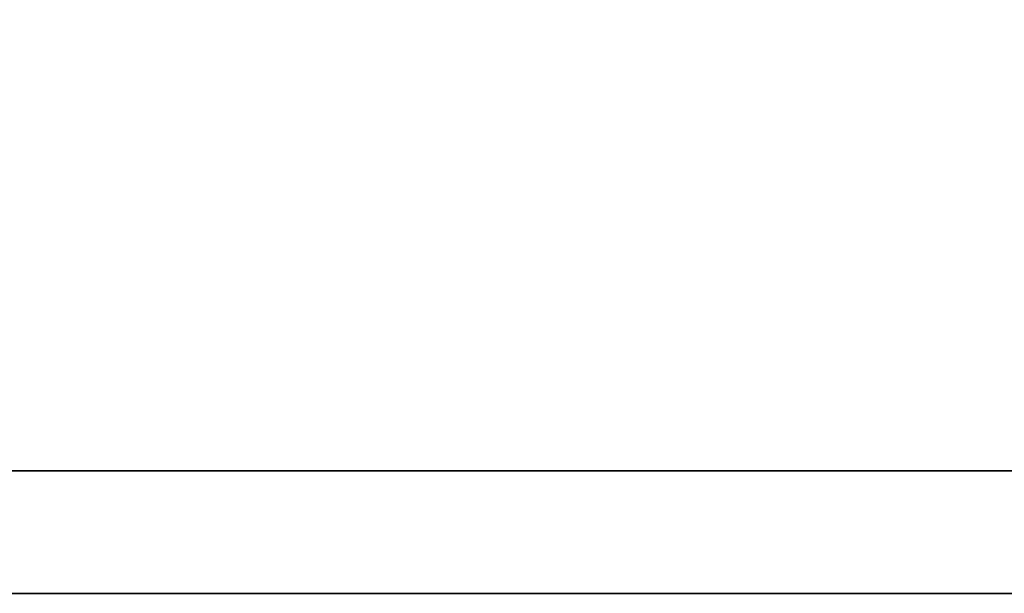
# Model space of a CAD drawing. Extents: x -262 to 1079, y 53 to 210.
# Tile 26 of 50: x 1011.35 to 1012.764, y 141.533 to 142.357. Entities that reach past the tile are written whole.
import ezdxf

# ---------------------------------------------------------------- set-up
doc = ezdxf.new("R2010")
doc.units = 0
doc.header["$MEASUREMENT"] = 0
doc.layers.add('DIM', color=4, linetype='CONTINUOUS')
doc.layers.add('layer 1', color=7, linetype='CONTINUOUS')

# ---------------------------------------------------------------- blocks, each defined once
blk = doc.blocks.new('TBI MOTION logo(完整正式版)')
at = {"layer": 'layer 1', "color": 22, "lineweight": 35}
blk.add_open_spline([(75.90875, -9.47875), (75.90875, -9.47875), (75.90875, -12.28625), (75.90875, -12.28625), (75.90875, -12.28625), (75.90875, -12.28625), (75.90875, -12.47875), (75.90875, -12.47875), (75.90875, -12.47875), (75.90875, -12.47875), (75.71625, -12.47875), (75.71625, -12.47875), (75.71625, -12.47875), (75.71625, -12.47875), (-88.32875, -12.47875), (-88.32875, -12.47875), (-88.32875, -12.47875), (-88.32875, -12.47875), (-88.32875, -13.29375), (-88.32875, -13.29375), (-88.32875, -13.29375), (-88.32875, -13.29375), (82.89125, -13.29375), (82.89125, -13.29375), (82.89125, -13.29375), (82.89125, -13.29375), (75.90875, -9.47875), (75.90875, -9.47875)], degree=3, knots=[0, 0, 0, 0, 0.1428571, 0.1428571, 0.1428571, 0.1428572, 0.2857143, 0.2857143, 0.2857143, 0.2857143, 0.4285714, 0.4285714, 0.4285714, 0.4285714, 0.5714286, 0.5714286, 0.5714286, 0.5714286, 0.7142857, 0.7142857, 0.7142857, 0.7142857, 0.8571429, 0.8571429, 0.8571429, 0.8571429, 1, 1, 1, 1], dxfattribs=at)

msp = doc.modelspace()

# ---------------------------------------------------------------- block references
at = {"layer": 'DIM', "xscale": 0.2159999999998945, "yscale": 0.2159999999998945, "zscale": 0.2159999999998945}
msp.add_blockref('TBI MOTION logo(完整正式版)', (1026.1866, 144.4047), dxfattribs=at)

doc.saveas('drawing.dxf')
